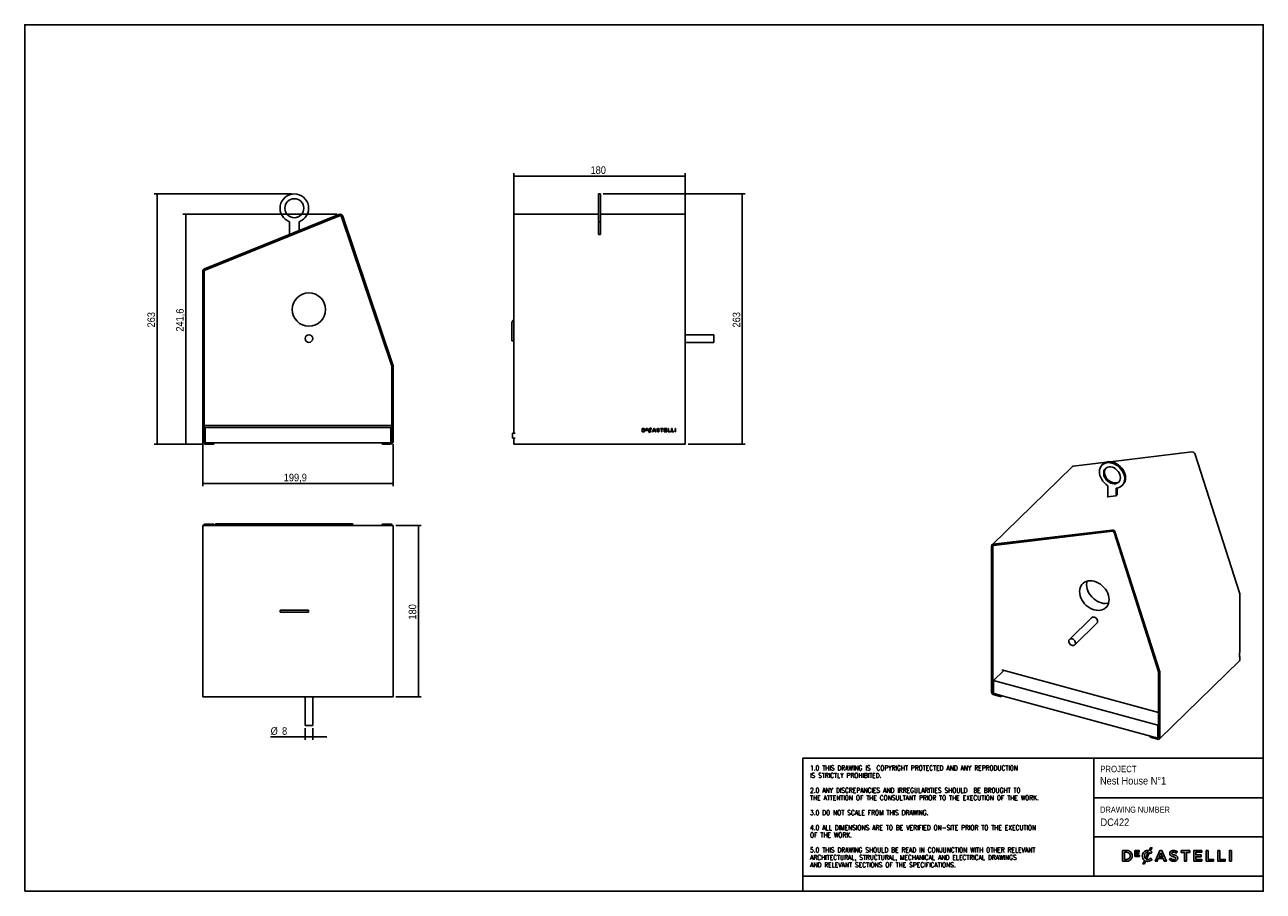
# Model space of a CAD drawing. Header units: millimetres. Extents: x 24 to 1325, y 4 to 915.
import ezdxf

# ---------------------------------------------------------------- set-up
doc = ezdxf.new("R2010")
doc.units = ezdxf.units.MM
doc.header["$LTSCALE"] = 3
doc.linetypes.add('SLD-Solido', pattern=[0])
for name, color, linetype in [('NOTE', 3, 'SLD-Solido'), ('QUOTE', 1, 'SLD-Solido'), ('SCHIZZI', 9, 'Continuous')]:
    doc.layers.add(name, color=color, linetype=linetype)
doc.styles.add('SLDTEXTSTYLE0', font='GOTHIC.TTF', dxfattribs={"width": 0.913})
doc.styles.add('SLDTEXTSTYLE1', font='romans__.ttf', dxfattribs={"width": 0.893})
doc.dimstyles.new('SLDDIMSTYLE0', dxfattribs={"dimtxt": 7.9375, "dimasz": 8.4, "dimexe": 0, "dimexo": 0.0625, "dimgap": 1.984375, "dimtad": 1, "dimdec": 1, "dimrnd": 1e-09, "dimzin": 12, "dimdsep": 46, "dimtxsty": 'SLDTEXTSTYLE0', "dimsah": 1, "dimcen": 0.09, "dimadec": 0, "dimazin": 3, "dimtfac": 1, "dimtdec": 1, "dimtofl": 0, "dimtmove": 0, "dimatfit": 3, "dimfxl": 1, "dimfrac": 2, "dimtolj": 1, "dimtzin": 12, "dimarcsym": 0})
doc.dimstyles.new('SLDDIMSTYLE1', dxfattribs={"dimtxt": 7.9375, "dimasz": 8.4, "dimexe": 0, "dimexo": 0.0625, "dimgap": 1.984375, "dimtad": 1, "dimdec": 1, "dimrnd": 1e-09, "dimzin": 12, "dimdsep": 46, "dimtxsty": 'SLDTEXTSTYLE0', "dimsah": 1, "dimcen": 0.09, "dimadec": 0, "dimazin": 3, "dimtfac": 1, "dimtdec": 1, "dimtmove": 0, "dimatfit": 0, "dimfxl": 1, "dimfrac": 2, "dimtolj": 1, "dimtzin": 12, "dimarcsym": 0})

# ---------------------------------------------------------------- blocks, each defined once
blk = doc.blocks.new('_D')
at = {"layer": 'QUOTE', "transparency": 16777216}
for p, q in [((211.2, 474), (211.2, 429.9)), ((411.2, 474), (411.2, 429.9)), ((411.2, 432.9), (211.2, 432.9))]:
    blk.add_line(p, q, dxfattribs=at)
for points in [[(211.2, 432.9), (219.6, 432.1), (219.6, 433.6)], [(411.2, 432.9), (402.8, 433.6), (402.8, 432.1)]]:
    blk.add_solid(points, dxfattribs=at)
at = {"layer": 'QUOTE', "transparency": 16777216, "insert": (296.3, 443), "char_height": 7.94, "attachment_point": 1, "style": 'SLDTEXTSTYLE0'}
blk.add_mtext('199,9', dxfattribs=at)
blk = doc.blocks.new('_D_1')
at = {"layer": 'QUOTE', "transparency": 16777216}
for p, q in [((352.4, 715.6), (190.4, 715.6)), ((193.4, 474), (193.4, 715.6)), ((211.2, 474), (190.4, 474))]:
    blk.add_line(p, q, dxfattribs=at)
for points in [[(193.4, 715.6), (192.6, 707.2), (194.1, 707.2)], [(193.4, 474), (194.1, 482.4), (192.6, 482.4)]]:
    blk.add_solid(points, dxfattribs=at)
at = {"layer": 'QUOTE', "transparency": 16777216, "insert": (183.2, 592.3), "char_height": 7.94, "attachment_point": 1, "rotation": 90, "style": 'SLDTEXTSTYLE0'}
blk.add_mtext('241,6', dxfattribs=at)
blk = doc.blocks.new('_D_2')
at = {"layer": 'QUOTE', "transparency": 16777216}
for p, q in [((304.4, 737), (160.2, 737)), ((163.2, 474), (163.2, 737)), ((211.2, 474), (160.2, 474))]:
    blk.add_line(p, q, dxfattribs=at)
for points in [[(163.2, 737), (162.5, 728.6), (164, 728.6)], [(163.2, 474), (164, 482.4), (162.5, 482.4)]]:
    blk.add_solid(points, dxfattribs=at)
at = {"layer": 'QUOTE', "transparency": 16777216, "insert": (153.1, 596.7), "char_height": 7.94, "attachment_point": 1, "rotation": 90, "style": 'SLDTEXTSTYLE0'}
blk.add_mtext('263', dxfattribs=at)
blk = doc.blocks.new('_D_3')
at = {"layer": 'QUOTE', "transparency": 16777216}
for p, q in [((537.9, 661.4), (537.9, 758.8)), ((717.9, 755.8), (537.9, 755.8)), ((717.9, 661.4), (717.9, 758.8))]:
    blk.add_line(p, q, dxfattribs=at)
for points in [[(537.9, 755.8), (546.3, 755.1), (546.3, 756.6)], [(717.9, 755.8), (709.5, 756.6), (709.5, 755.1)]]:
    blk.add_solid(points, dxfattribs=at)
at = {"layer": 'QUOTE', "transparency": 16777216, "insert": (618.5, 766), "char_height": 7.94, "attachment_point": 1, "style": 'SLDTEXTSTYLE0'}
blk.add_mtext('180', dxfattribs=at)
blk = doc.blocks.new('_D_4')
at = {"layer": 'QUOTE', "transparency": 16777216}
for p, q in [((631.9, 737), (780.9, 737)), ((777.9, 737), (777.9, 474)), ((720.9, 474), (780.9, 474))]:
    blk.add_line(p, q, dxfattribs=at)
for points in [[(777.9, 737), (777.1, 728.6), (778.6, 728.6)], [(777.9, 474), (778.6, 482.4), (777.1, 482.4)]]:
    blk.add_solid(points, dxfattribs=at)
at = {"layer": 'QUOTE', "transparency": 16777216, "insert": (767.8, 596.7), "char_height": 7.94, "attachment_point": 1, "rotation": 90, "style": 'SLDTEXTSTYLE0'}
blk.add_mtext('263', dxfattribs=at)
blk = doc.blocks.new('_D_5')
at = {"layer": 'QUOTE', "transparency": 16777216}
for p, q in [((318.7, 175.5), (318.7, 163.4)), ((326.7, 175.5), (326.7, 163.4)), ((318.7, 166.4), (282.5, 166.4)), ((318.7, 166.4), (326.7, 166.4)), ((326.7, 166.4), (341.7, 166.4))]:
    blk.add_line(p, q, dxfattribs=at)
for points in [[(318.7, 166.4), (310.3, 167.2), (310.3, 165.7)], [(326.7, 166.4), (335.1, 165.7), (335.1, 167.2)]]:
    blk.add_solid(points, dxfattribs=at)
at = {"layer": 'QUOTE', "transparency": 16777216, "char_height": 7.94, "attachment_point": 1, "style": 'SLDTEXTSTYLE0'}
for s, insert in [('%%c', (282.5, 176.6)), ('8', (294.5, 176.6))]:
    blk.add_mtext(s, dxfattribs=dict(at, insert=insert))
blk = doc.blocks.new('_D_6')
at = {"layer": 'QUOTE', "transparency": 16777216}
for p, q in [((414, 388.5), (440.7, 388.5)), ((437.7, 208.5), (437.7, 388.5)), ((414, 208.5), (440.7, 208.5))]:
    blk.add_line(p, q, dxfattribs=at)
for points in [[(437.7, 388.5), (436.9, 380.1), (438.4, 380.1)], [(437.7, 208.5), (438.4, 216.9), (436.9, 216.9)]]:
    blk.add_solid(points, dxfattribs=at)
at = {"layer": 'QUOTE', "transparency": 16777216, "insert": (427.5, 289.7), "char_height": 7.94, "attachment_point": 1, "rotation": 90, "style": 'SLDTEXTSTYLE0'}
blk.add_mtext('180', dxfattribs=at)

msp = doc.modelspace()

# ---------------------------------------------------------------- linework, layer by layer
for p, q in [((628.89, 737), (626.89, 737)), ((626.89, 737), (626.89, 707.86)), ((628.89, 737), (628.89, 707.86)), ((213.12, 658.4), (354.23, 715.42)), ((626.89, 715.64), (537.89, 715.64)), ((537.89, 715.42), (537.89, 715.64)), ((537.89, 715.42), (537.89, 658.4)), ((717.89, 715.64), (628.89, 715.64)), ((717.89, 715.64), (717.89, 715.42)), ((717.89, 658.4), (717.89, 715.42)), ((213.68, 657.01), (354.8, 714.03)), ((302.41, 707.86), (302.41, 694.48)), ((312.41, 698.52), (312.41, 707.86)), ((356.78, 713.12), (409.6, 557.05)), ((358.2, 713.6), (411.02, 557.53)), ((626.89, 707.86), (628.89, 707.86)), ((626.89, 707.86), (626.89, 694.25)), ((628.89, 707.86), (628.89, 694.25)), ((626.89, 698.56), (626.79, 698.56)), ((626.79, 698.56), (626.79, 694.25)), ((626.79, 694.25), (628.99, 694.25)), ((628.99, 698.56), (628.89, 698.56)), ((628.99, 694.25), (628.99, 698.56)), ((211.24, 477.03), (211.24, 655.62)), ((212.74, 477.03), (212.74, 655.62)), ((537.89, 655.62), (537.89, 658.4)), ((537.89, 655.62), (537.89, 485.53)), ((717.89, 658.4), (717.89, 655.62)), ((717.89, 477.03), (717.89, 655.62)), ((535.89, 582.7), (535.89, 601.05)), ((537.06, 603.88), (537.89, 604.7)), ((747.89, 589.03), (717.89, 589.03)), ((747.89, 589.03), (747.89, 581.03)), ((537.89, 582.7), (535.89, 582.7)), ((717.89, 581.03), (747.89, 581.03)), ((409.68, 556.57), (409.68, 477.04)), ((411.18, 556.57), (411.18, 477.04)), ((212.74, 493.53), (409.68, 493.53)), ((213.71, 485.53), (212.74, 485.53)), ((213.71, 491.53), (213.71, 475.53)), ((213.71, 491.53), (408.71, 491.53)), ((408.71, 491.53), (408.71, 475.53)), ((409.68, 485.54), (408.71, 485.54)), ((536.39, 485.53), (536.39, 485.54)), ((536.39, 485.54), (537.89, 485.54)), ((536.39, 485.53), (536.39, 480.53)), ((536.39, 485.53), (537.89, 485.53)), ((539.39, 485.53), (537.89, 485.53)), ((674.21, 490.43), (672.89, 490.43)), ((672.89, 490.43), (672.89, 487.03)), ((672.89, 487.03), (674.44, 487.03)), ((674.2, 490.01), (673.32, 490.01)), ((673.32, 490.01), (673.32, 487.46)), ((673.32, 487.46), (674.4, 487.46)), ((676.95, 490.43), (676.95, 488.52)), ((678.34, 490.43), (676.95, 490.43)), ((676.95, 488.52), (678.34, 488.52)), ((677.22, 489.61), (677.22, 490.18)), ((677.22, 490.18), (678.34, 490.18)), ((678.34, 489.61), (677.22, 489.61)), ((677.22, 488.78), (677.22, 489.35)), ((677.22, 489.35), (678.34, 489.35)), ((678.34, 488.78), (677.22, 488.78)), ((678.34, 490.18), (678.34, 490.43)), ((678.34, 489.35), (678.34, 489.61)), ((678.34, 488.52), (678.34, 488.78)), ((680.11, 487.29), (679.67, 486.34)), ((679.67, 486.34), (680.15, 486.34)), ((680.15, 486.34), (680.49, 487.11)), ((680.28, 487.69), (681.34, 490.04)), ((680.67, 487.5), (681.73, 489.87)), ((681.87, 491.23), (681.52, 490.44)), ((682.34, 491.23), (681.87, 491.23)), ((681.91, 490.26), (682.34, 491.23)), ((681.98, 489.66), (682.26, 489.99)), ((682.27, 487.54), (681.99, 487.87)), ((685.08, 490.5), (683.55, 487.04)), ((683.55, 487.04), (684.02, 487.04)), ((684.02, 487.04), (684.5, 488.12)), ((684.5, 488.12), (686.12, 488.12)), ((685.31, 489.96), (684.69, 488.55)), ((684.69, 488.55), (685.93, 488.55)), ((685.54, 490.5), (685.08, 490.5)), ((685.93, 488.55), (685.31, 489.96)), ((687.07, 487.04), (685.54, 490.5)), ((686.12, 488.12), (686.6, 487.04)), ((686.6, 487.04), (687.07, 487.04)), ((688.45, 487.97), (688.02, 487.97)), ((690.21, 489.55), (690.64, 489.55)), ((694.62, 490.45), (691.83, 490.45)), ((691.83, 490.45), (691.83, 490.02)), ((691.83, 490.02), (692.95, 490.02)), ((692.95, 490.02), (692.95, 487.03)), ((692.95, 487.03), (693.5, 487.03)), ((693.5, 490.02), (694.62, 490.02)), ((693.5, 487.03), (693.5, 490.02)), ((694.62, 490.02), (694.62, 490.45)), ((695.98, 490.43), (695.98, 487.03)), ((698.47, 490.43), (695.98, 490.43)), ((695.98, 487.03), (698.47, 487.03)), ((696.41, 488.95), (696.41, 490)), ((696.41, 490), (698.47, 490)), ((698.47, 488.95), (696.41, 488.95)), ((696.41, 487.46), (696.41, 488.52)), ((696.41, 488.52), (698.47, 488.52)), ((698.47, 487.46), (696.41, 487.46)), ((698.47, 490), (698.47, 490.43)), ((698.47, 488.52), (698.47, 488.95)), ((698.47, 487.03), (698.47, 487.46)), ((700.41, 490.45), (699.98, 490.45)), ((699.98, 490.45), (699.98, 487.03)), ((699.98, 487.03), (702.36, 487.03)), ((700.41, 487.46), (700.41, 490.45)), ((702.36, 487.46), (700.41, 487.46)), ((702.36, 487.03), (702.36, 487.46)), ((704.11, 490.45), (703.69, 490.45)), ((703.69, 490.45), (703.69, 487.03)), ((703.69, 487.03), (706.06, 487.03)), ((704.11, 487.46), (704.11, 490.45)), ((706.06, 487.46), (704.11, 487.46)), ((706.06, 487.03), (706.06, 487.46)), ((707.89, 490.46), (707.46, 490.46)), ((707.46, 490.46), (707.46, 487.03)), ((707.46, 487.03), (707.89, 487.03)), ((707.89, 487.03), (707.89, 490.46)), ((212.74, 480.53), (213.71, 480.53)), ((213.71, 475.53), (408.71, 475.53)), ((222.74, 475.53), (214.24, 475.53)), ((222.74, 474.03), (214.24, 474.03)), ((222.74, 474.03), (222.74, 475.53)), ((399.68, 474.04), (399.68, 475.54)), ((408.18, 475.54), (399.68, 475.54)), ((408.18, 474.04), (399.68, 474.04)), ((408.71, 480.54), (409.68, 480.54)), ((537.89, 480.53), (536.39, 480.53)), ((537.89, 480.53), (537.89, 477.03)), ((537.89, 480.53), (539.39, 480.53)), ((537.89, 474.03), (537.89, 477.03)), ((537.89, 474.03), (717.89, 474.03)), ((717.89, 477.03), (717.89, 474.03)), ((1250.12, 465.86), (1164.15, 455.56)), ((1300.35, 316.88), (1253.63, 463.35)), ((1124.21, 450.4), (1040.21, 368.41)), ((1160.38, 455.11), (1125.32, 450.91)), ((1156.7, 452.96), (1155.76, 452.05)), ((1161.82, 430.39), (1161.82, 418.88)), ((1176.72, 430.58), (1177.65, 431.49)), ((1161.27, 418.82), (1170.7, 419.94)), ((1161.82, 419.35), (1161.27, 418.82)), ((1170.66, 419.94), (1170.66, 427.99)), ((1170.7, 419.94), (1171.73, 420.95)), ((1171.6, 420.81), (1171.6, 428.09)), ((1171.73, 420.95), (1171.6, 420.93)), ((224.74, 390.5), (224.74, 389.33)), ((224.74, 390.5), (368.74, 390.5)), ((368.74, 390.5), (368.74, 389.33)), ((211.24, 208.5), (211.24, 388.5)), ((211.24, 388.5), (213.12, 388.5)), ((354.23, 388.5), (213.12, 388.5)), ((214.24, 390), (222.74, 390)), ((222.74, 390), (222.74, 388.5)), ((224.74, 389.33), (224.74, 388.5)), ((354.23, 388.5), (358.2, 388.5)), ((411.02, 388.5), (358.2, 388.5)), ((368.74, 389.33), (368.74, 388.5)), ((399.68, 390), (399.68, 388.5)), ((399.68, 390), (408.18, 390)), ((411.02, 388.5), (411.18, 388.5)), ((411.18, 208.5), (411.18, 388.5)), ((1041.31, 368.92), (1166.12, 383.87)), ((1041.81, 367.59), (1166.61, 382.54)), ((1168.37, 381.29), (1215.09, 234.81)), ((1169.62, 381.36), (1216.34, 234.89)), ((1039.65, 213.91), (1039.65, 366.99)), ((1040.98, 213.55), (1040.98, 366.63)), ((1300.49, 255.13), (1300.49, 316.01)), ((292.41, 299.5), (292.41, 297.5)), ((322.41, 299.5), (292.41, 299.5)), ((312.51, 299.6), (301.85, 299.6)), ((301.85, 299.6), (301.85, 299.5)), ((312.51, 299.5), (312.51, 299.6)), ((322.41, 297.5), (322.41, 299.5)), ((322.41, 297.5), (292.41, 297.5)), ((301.85, 297.5), (301.85, 297.4)), ((301.85, 297.4), (312.51, 297.4)), ((312.51, 297.4), (312.51, 297.5)), ((1144.78, 291.66), (1121.44, 268.88)), ((1127.03, 263.16), (1150.37, 285.93)), ((1300.49, 255.13), (1299.79, 254.44)), ((1299.79, 250.16), (1300.49, 250.84)), ((1300.14, 250.88), (1300.14, 254.78)), ((1300.14, 250.94), (1300.49, 250.84)), ((1300.49, 247.84), (1300.49, 250.84)), ((1052.54, 236.19), (1041.84, 225.74)), ((1050.31, 236.8), (1215.16, 192)), ((1215.16, 234.38), (1215.16, 166.21)), ((1215.93, 164.42), (1299.93, 246.42)), ((1041.84, 225.74), (1041.84, 212.03)), ((1041.84, 225.74), (1214.3, 178.87)), ((1216.48, 234.02), (1216.48, 165.85)), ((213.12, 208.5), (211.24, 208.5)), ((213.12, 208.5), (354.23, 208.5)), ((318.71, 208.5), (318.71, 178.5)), ((326.71, 178.5), (326.71, 208.5)), ((358.2, 208.5), (354.23, 208.5)), ((358.2, 208.5), (411.02, 208.5)), ((411.18, 208.5), (411.02, 208.5)), ((1041.84, 212.03), (1214.3, 165.15)), ((1049.82, 209.86), (1042.3, 211.9)), ((1049.82, 208.57), (1042.3, 210.61)), ((1049.82, 208.57), (1049.82, 209.86)), ((1050.85, 209.58), (1049.82, 208.57)), ((326.45, 178.5), (318.71, 178.5)), ((326.71, 178.5), (326.45, 178.5)), ((1215.16, 179.71), (1214.3, 178.87)), ((1214.3, 178.87), (1214.3, 165.15)), ((1206.31, 166.04), (1206.31, 167.33)), ((1213.83, 165.29), (1206.31, 167.33)), ((1213.83, 164), (1206.31, 166.04))]:
    msp.add_line(p, q)
at = {"flags": 128}
for points in [[(1177.65, 431.49), (1178.06, 431.92), (1179.1, 433.36), (1179.86, 435.01), (1180.31, 436.84), (1180.44, 438.8), (1180.25, 440.84), (1179.74, 442.92), (1178.93, 444.98), (1177.84, 446.97), (1176.49, 448.85), (1174.91, 450.56), (1173.15, 452.08), (1171.24, 453.36), (1169.23, 454.37), (1167.17, 455.08), (1165.12, 455.48), (1163.11, 455.57), (1161.2, 455.33), (1159.44, 454.77), (1157.86, 453.91), (1156.7, 452.96)], [(1170.66, 427.99), (1172.55, 428.29), (1174.28, 428.9), (1175.82, 429.81), (1177.13, 431), (1178.17, 432.45), (1178.93, 434.1), (1179.37, 435.93), (1179.51, 437.89), (1179.32, 439.93), (1178.81, 442.01), (1178, 444.07), (1176.91, 446.06), (1175.55, 447.94), (1173.98, 449.65), (1172.21, 451.17), (1170.3, 452.45), (1168.3, 453.45), (1166.24, 454.17), (1164.18, 454.57), (1162.18, 454.66), (1160.27, 454.42), (1158.5, 453.86), (1156.93, 453), (1155.57, 451.86), (1154.48, 450.46), (1153.67, 448.84), (1153.17, 447.04), (1152.98, 445.1), (1153.11, 443.07), (1153.55, 441), (1154.31, 438.93), (1155.35, 436.92), (1156.66, 435.02), (1158.2, 433.27), (1159.93, 431.71), (1161.82, 430.39)], [(1175.08, 438.91), (1174.92, 440.57), (1174.45, 442.27), (1173.68, 443.92), (1172.64, 445.49), (1171.37, 446.9), (1169.91, 448.11), (1168.33, 449.07), (1166.66, 449.76), (1164.98, 450.14), (1163.35, 450.2), (1161.82, 449.94), (1160.45, 449.36), (1159.29, 448.5), (1158.38, 447.38), (1157.75, 446.03), (1157.44, 444.52), (1157.44, 442.89), (1157.75, 441.2), (1158.38, 439.52), (1159.29, 437.9), (1160.45, 436.41), (1161.82, 435.09), (1163.35, 434), (1164.98, 433.17), (1166.66, 432.63), (1168.33, 432.41), (1169.91, 432.52), (1171.37, 432.93), (1172.64, 433.66), (1173.68, 434.65), (1174.45, 435.89), (1174.92, 437.33), (1175.08, 438.91)], [(1159.75, 448.9), (1159.31, 448.29), (1158.69, 446.94), (1158.37, 445.43), (1158.37, 443.8), (1158.69, 442.11), (1159.31, 440.43), (1160.22, 438.81), (1161.38, 437.32), (1162.75, 436), (1164.28, 434.91), (1165.91, 434.08), (1167.59, 433.55), (1169.26, 433.33), (1170.85, 433.43), (1172.3, 433.85), (1173.57, 434.57), (1173.67, 434.64)], [(1163.05, 310.73), (1162.89, 312.91), (1162.42, 315.13), (1161.65, 317.34), (1160.59, 319.51), (1159.27, 321.58), (1157.71, 323.52), (1155.94, 325.28), (1154, 326.84), (1151.93, 328.15), (1149.77, 329.19), (1147.57, 329.94), (1145.37, 330.39), (1143.21, 330.52), (1141.14, 330.33), (1139.2, 329.83), (1137.44, 329.03), (1135.87, 327.94), (1134.55, 326.59), (1133.49, 325), (1132.72, 323.2), (1132.25, 321.24), (1132.09, 319.15), (1132.25, 316.97), (1132.72, 314.75), (1133.49, 312.53), (1134.55, 310.37), (1135.87, 308.3), (1137.44, 306.36), (1139.2, 304.59), (1141.14, 303.04), (1143.21, 301.73), (1145.37, 300.69), (1147.57, 299.94), (1149.77, 299.49), (1151.93, 299.36), (1154, 299.55), (1155.94, 300.05), (1157.71, 300.85), (1159.27, 301.94), (1160.59, 303.29), (1161.65, 304.88), (1162.42, 306.68), (1162.89, 308.64), (1163.05, 310.73)], [(1140.07, 330.1), (1139.72, 328.53), (1139.56, 326.43), (1139.72, 324.26), (1140.19, 322.04), (1140.96, 319.82), (1142.02, 317.66), (1143.34, 315.58), (1144.9, 313.65), (1146.67, 311.88), (1148.61, 310.33), (1150.68, 309.02), (1152.84, 307.98), (1155.04, 307.23), (1157.24, 306.78), (1159.4, 306.65), (1161.47, 306.84), (1162.54, 307.07)], [(1150.88, 289.12), (1150.36, 290.16), (1149.59, 291.07), (1148.64, 291.77), (1147.6, 292.22), (1146.56, 292.36), (1145.6, 292.18), (1144.82, 291.7), (1144.78, 291.66)], [(1127.54, 266.35), (1127.02, 267.38), (1126.25, 268.29), (1125.31, 269), (1124.27, 269.44), (1123.22, 269.58), (1122.27, 269.4), (1121.49, 268.93), (1120.95, 268.19), (1120.71, 267.26), (1120.78, 266.22), (1121.16, 265.17), (1121.81, 264.19), (1122.68, 263.37), (1123.68, 262.79), (1124.74, 262.49), (1125.75, 262.51), (1126.62, 262.84), (1127.29, 263.45), (1127.68, 264.29), (1127.77, 265.29), (1127.54, 266.35)]]:
    msp.add_lwpolyline(points, dxfattribs=at)
for centre, radius in [((307.41, 722), 10), ((322.71, 615.53), 17.5), ((322.71, 585.03), 4)]:
    msp.add_circle(centre, radius)
for centre, radius, start, end in [((307.41, 722), 15, 289.47122, 250.52878), ((355.36, 712.64), 3, 18.7, 112), ((355.36, 712.64), 1.5, 18.7, 112), ((214.24, 655.62), 3, 112, 180), ((214.24, 655.62), 1.5, 112, 180), ((539.89, 601.05), 4, 135, 180), ((408.18, 556.57), 1.5, 0, 18.7), ((408.18, 556.57), 3, 0, 18.7), ((674.08, 485.1), 4.9, 86.47196, 88.58292), ((674.08, 485.1), 5.33, 86.47196, 88.58292), ((674.32, 488.63), 1.37, 42.05578, 87.21722), ((674.29, 488.85), 1.4, 274.50484, 328.94352), ((674.32, 488.63), 1.8, 41.93743, 87.04266), ((674.29, 488.85), 1.83, 274.50484, 329.25625), ((674.39, 488.73), 1.25, 331.62382, 41.06784), ((674.39, 488.73), 1.68, 331.2789, 41.19481), ((681.07, 488.77), 1.74, 112.87146, 191.11359), ((681.01, 488.71), 1.68, 189.3881, 237.26772), ((681.07, 488.77), 1.31, 112.92916, 191.11359), ((681.01, 488.71), 1.25, 188.8398, 234.29697), ((681.04, 488.8), 1.7, 73.7445, 112.51885), ((681.01, 488.71), 1.68, 251.94928, 263.50791), ((681.04, 488.8), 1.27, 76.45208, 112.45962), ((681.01, 488.71), 1.25, 254.07916, 263.84283), ((681.07, 488.67), 1.65, 261.55891, 316.59558), ((681.07, 488.67), 1.22, 261.21765, 318.76937), ((681.04, 488.8), 1.27, 42.61356, 57.07458), ((681.04, 488.8), 1.7, 44.36983, 59.27782), ((688.95, 487.97), 0.926, 179.90306, 233.76154), ((689.09, 489.57), 0.89, 121.14894, 247.4496), ((689.38, 488.76), 1.82, 237.55454, 303.36392), ((688.96, 487.97), 0.507, 180.08234, 229.80951), ((689.43, 489.05), 1.51, 59.48517, 121.82724), ((689.09, 489.57), 0.461, 120.85878, 247.20263), ((689.38, 488.77), 1.4, 237.6212, 301.83314), ((690.11, 492.06), 3.58, 247.7152, 258.82596), ((689.43, 489.05), 1.08, 59.48517, 121.97298), ((690.11, 492.06), 3.15, 247.71525, 258.82559), ((688.38, 483.48), 5.18, 70.50823, 78.41727), ((688.75, 485.01), 4.03, 68.30361, 79.23998), ((689.61, 489.5), 0.606, 5.27118, 52.64426), ((689.96, 488), 0.38, 14.4303, 68.06666), ((689.77, 488.02), 0.561, 307.76961, 7.89828), ((689.62, 489.5), 1.03, 2.96023, 55.79581), ((690, 488.02), 0.77, 11.7669, 71.96834), ((689.77, 488.02), 0.99, 307.76961, 9.16956), ((214.24, 477.03), 3, 180, 270), ((214.24, 477.03), 1.5, 180, 270), ((408.18, 477.04), 1.5, 270, 0), ((408.18, 477.04), 3, 270, 0), ((1250.23, 462.31), 3.55, 16.96143, 91.79304), ((1125.5, 449.05), 1.87, 95.78015, 133.69297), ((214.24, 387), 3, 90, 150), ((408.18, 387), 3, 30, 90), ((1166.23, 380.32), 3.55, 16.96143, 91.79304), ((1166.67, 380.77), 1.78, 16.96143, 91.79304), ((1041.5, 367.08), 1.85, 95.95167, 182.76972), ((1041.9, 366.67), 0.927, 95.95167, 182.76972), ((1297.64, 315.99), 2.85, 0.39623, 18.05118), ((1148.2, 287.92), 2.94, 317.52776, 24.32413), ((1299.12, 250.92), 1.01, 311.04431, 357.59379), ((1298.55, 247.78), 1.94, 315.35447, 1.91129), ((1213.73, 234.37), 1.42, 0.39623, 18.05118), ((1213.64, 234), 2.85, 0.39623, 18.05118), ((1043.29, 214.12), 3.64, 183.39156, 254.33381), ((1042.8, 213.65), 1.82, 183.39156, 254.33381), ((1214.18, 166.19), 0.975, 248.8623, 0.92226), ((1214.53, 165.82), 1.95, 248.8623, 0.92226)]:
    msp.add_arc(centre, radius, start, end)
at = {"layer": 'SCHIZZI', "color": 7, "true_color": 0xffffff}
for p, q in [((1147.28, 143.94), (1147.28, 20.14)), ((1147.28, 102.44), (1325.02, 102.44)), ((1147.28, 61.31), (1325.02, 61.31)), ((1198.04, 41.42), (1198.04, 41.44)), ((1208.2, 45.48), (1208.17, 45.52)), ((1208.25, 37.68), (1208.28, 37.72)), ((841.39, 20.14), (841.39, 4.27))]:
    msp.add_line(p, q, dxfattribs=at)
for points in [[(24.29, 4.27), (1325.02, 4.27), (1324.96, 914.79), (24.29, 914.79)], [(1194.47, 43.3), (1194.47, 44.52), (1191.55, 44.52), (1191.55, 45.77), (1194.87, 45.77), (1194.87, 46.99), (1190.2, 46.99), (1190.2, 40.79), (1194.92, 40.79), (1194.92, 42), (1191.55, 42), (1191.55, 43.3)], [(1216.5, 47.14), (1211.59, 35.89), (1213.7, 35.89), (1214.84, 38.56), (1219.99, 38.56), (1221.12, 35.89), (1223.29, 35.89), (1218.39, 47.11), (1218.38, 47.14)], [(1217.41, 44.62), (1219.24, 40.39), (1215.59, 40.39)], [(1242.22, 45.15), (1242.22, 35.89), (1244.29, 35.89), (1244.29, 45.15), (1247.8, 45.15), (1247.8, 47.06), (1238.71, 47.06), (1238.71, 45.15)], [(1259.72, 40.6), (1259.72, 42.45), (1254.17, 42.45), (1254.17, 45.21), (1260.43, 45.21), (1260.43, 47.07), (1252.11, 47.07), (1252.11, 35.89), (1260.51, 35.89), (1260.51, 37.74), (1254.17, 37.74), (1254.17, 40.6)], [(1265.08, 47.06), (1265.08, 35.89), (1272.95, 35.89), (1272.95, 37.77), (1267.13, 37.77), (1267.13, 47.06)], [(1277.23, 47.06), (1277.23, 35.89), (1285.11, 35.89), (1285.11, 37.77), (1279.29, 37.77), (1279.29, 47.06)], [(1289.5, 35.89), (1291.55, 35.89), (1291.55, 47.07), (1289.5, 47.07)]]:
    msp.add_lwpolyline(points, close=True, dxfattribs=at)
msp.add_lwpolyline([(1325.02, 20.14), (841.39, 20.14), (841.39, 143.94), (1325.02, 143.94)], dxfattribs=at)
for points in [[(1177.35, 47.06), (1177.35, 35.89), (1181.53, 35.89, 1.0555946), (1181.53, 47.06)], [(1181.53, 37.77, 1.0217676), (1181.53, 45.18), (1179.41, 45.18), (1179.41, 37.77)], [(1200.39, 36.73, -0.2366566), (1198.04, 41.42, -0.4912249), (1205.13, 47.08), (1206.48, 50.03), (1208.03, 50.03), (1206.49, 46.65, -0.086931), (1208.2, 45.48), (1206.88, 43.96, 0.0663381), (1205.65, 44.87), (1202.45, 37.85, 0.1655168), (1204.85, 37.73, 0.1312269), (1206.96, 39.06), (1208.28, 37.72, -0.3118527), (1201.64, 36.07), (1200.27, 33.05), (1198.72, 33.05)], [(1204.31, 45.32, 0.3275059), (1200.63, 43.42, 0.3064575), (1201.27, 38.66)], [(1227.1, 44.97, 0.1311188), (1227.01, 43.11, 0.1847876), (1227.91, 41.66, 0.0813504), (1229.18, 40.99, 0.0253736), (1230.15, 40.69, -0.009562), (1230.34, 40.63, 0.0143707), (1230.7, 40.55, -0.0350168), (1231.95, 40.19, -0.0561266), (1232.63, 39.87, -0.1416688), (1233.06, 39.43, -0.1598738), (1233.13, 38.59, -0.1633528), (1232.75, 37.99, -0.144581), (1231.65, 37.56, -0.1006576), (1229.87, 37.74, -0.1170031), (1227.75, 39), (1226.51, 37.53, 0.1231981), (1229.43, 35.96, 0.0728853), (1231.49, 35.74, 0.1248), (1233.71, 36.37, 0.1648919), (1234.94, 37.76, 0.1911522), (1234.94, 40.47, 0.1722296), (1233.44, 41.8, 0.058826), (1231.59, 42.42, -0.0294775), (1230.17, 42.83, -0.0881481), (1229.35, 43.26, -0.1640119), (1229, 43.82, -0.2055022), (1229.17, 44.79, -0.1823737), (1230.17, 45.36, -0.0938067), (1231.54, 45.32, -0.1104678), (1233.7, 44.26), (1234.81, 45.82, 0.0810841), (1232.82, 46.89, 0.0784937), (1230.75, 47.2, 0.1100768), (1228.74, 46.77, 0.2034911)]]:
    msp.add_lwpolyline(points, format="xyb", close=True, dxfattribs=at)

# ---------------------------------------------------------------- texts
at = {"layer": 'NOTE', "color": 7, "true_color": 0xffffff, "attachment_point": 1}
for s, insert, char_height, style in [('1.0 THIS DRAWING IS  COPYRIGHT PROTECTED AND ANY REPRODUCTION', (849.04, 136.35), 5.076, 'SLDTEXTSTYLE1'), ('PROJECT', (1153.79, 136.09), 6.715, 'SLDTEXTSTYLE0'), ('IS STRICTLY PROHIBITED.', (849.04, 128.51), 5.076, 'SLDTEXTSTYLE1'), ('Nest House N°1', (1153.58, 124.35), 7.9313, 'SLDTEXTSTYLE0'), ('THE ATTENTION OF THE CONSULTANT PRIOR TO THE EXECUTION OF THE WORK.', (849.04, 105.01), 5.076, 'SLDTEXTSTYLE1'), ('2.0 ANY DISCREPANCIES AND IRREGULARITIES SHOULD  BE BROUGHT TO ', (849.04, 112.85), 5.076, 'SLDTEXTSTYLE1'), ('DRAWING NUMBER', (1153.79, 93.17), 6.345, 'SLDTEXTSTYLE0'), ('3.0 DO NOT SCALE FROM THIS DRAWING.', (849.04, 89.34), 5.076, 'SLDTEXTSTYLE1'), (' DC422', (1151.47, 80.73), 7.931, 'SLDTEXTSTYLE0'), ('4.0 ALL DIMENSIONS ARE TO BE VERIFIED ON-SITE PRIOR TO THE EXECUTION ', (849.04, 73.67), 5.076, 'SLDTEXTSTYLE1'), ('OF THE WORK.', (849.04, 65.84), 5.076, 'SLDTEXTSTYLE1'), ('ARCHITECTURAL, STRUCTURAL, MECHANICAL AND ELECTRICAL DRAWINGS ', (849.04, 42.34), 5.076, 'SLDTEXTSTYLE1'), ('5.0 THIS DRAWING SHOULD BE READ IN CONJUNCTION WITH OTHER RELEVANT ', (849.04, 50.17), 5.076, 'SLDTEXTSTYLE1'), ('AND RELEVANT SECTIONS OF THE SPECIFICATIONS.', (849.04, 34.5), 5.076, 'SLDTEXTSTYLE1')]:
    msp.add_mtext(s, dxfattribs=dict(at, insert=insert, char_height=char_height, style=style))

# ---------------------------------------------------------------- dimensions: what is measured, and where the dimension line sits
at = {"layer": 'QUOTE'}
for base, p1, p2, picture, middle in [((537.89, 755.85), (717.89, 658.4), (537.89, 658.4), '_D_3', (627.33, 755.85)), ((211.24, 432.88), (411.18, 477.04), (211.24, 477.03), '_D', (309.48, 432.88))]:
    dim = msp.add_linear_dim(base=base, p1=p1, p2=p2, dimstyle='SLDDIMSTYLE0', dxfattribs=at)
    dim.commit()
    dim.dimension.update_dxf_attribs({"geometry": picture, "text_midpoint": middle, "dimtype": 160})
for base, p1, p2, picture, middle in [((163.24, 737), (214.24, 474.03), (307.41, 737), '_D_2', (163.24, 605.52)), ((777.89, 474.03), (628.89, 737), (717.89, 474.03), '_D_4', (777.89, 605.52)), ((193.38, 715.64), (214.24, 474.03), (355.36, 715.64), '_D_1', (193.38, 605.52)), ((437.65, 388.5), (411.02, 208.5), (411.02, 388.5), '_D_6', (437.65, 298.5))]:
    dim = msp.add_linear_dim(base=base, p1=p1, p2=p2, angle=90, dimstyle='SLDDIMSTYLE0', dxfattribs=at)
    dim.commit()
    dim.dimension.update_dxf_attribs({"geometry": picture, "text_midpoint": middle, "dimtype": 160})
dim = msp.add_linear_dim(base=(326.71, 166.43), p1=(318.71, 178.5), p2=(326.71, 178.5), text='%%c<>', dimstyle='SLDDIMSTYLE1', dxfattribs=at)
dim.commit()
dim.dimension.update_dxf_attribs({"geometry": '_D_5', "text_midpoint": (291.46, 166.43), "dimtype": 160})

doc.saveas('drawing.dxf')
